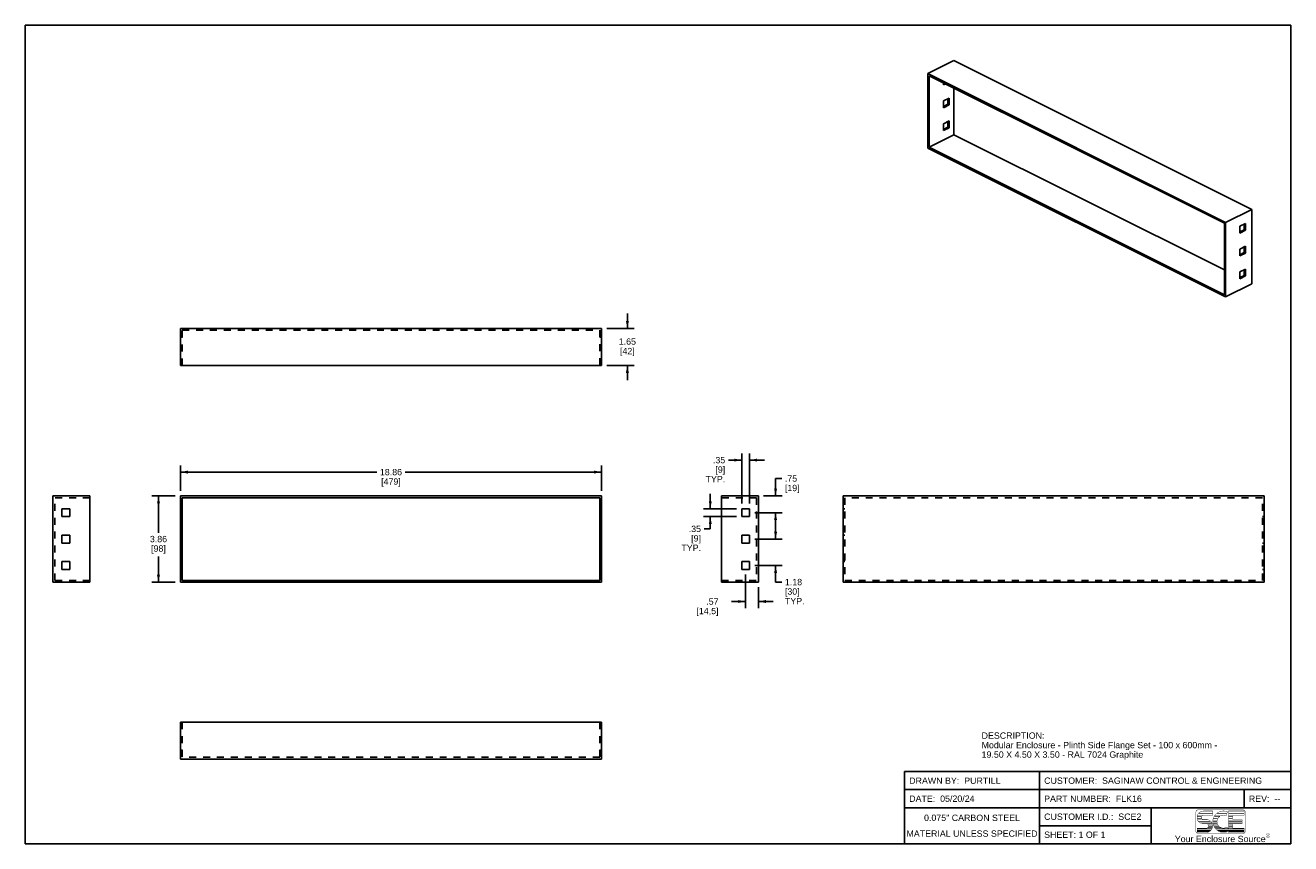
# Model space of a CAD drawing. Header units: inches. Extents: x 0 to 56.7, y 0 to 36.7.
import ezdxf

# ---------------------------------------------------------------- set-up
doc = ezdxf.new("R2010")
doc.units = ezdxf.units.IN
doc.header["$LTSCALE"] = 3.116667
doc.header["$MEASUREMENT"] = 0
doc.linetypes.add('HIDDEN', pattern=[0.2, 0.1, -0.1])
doc.layers.get('0').update_dxf_attribs({"linetype": 'CONTINUOUS'})
doc.layers.add('DEFAULT_2', color=8, linetype='HIDDEN')
doc.styles.get("Standard").update_dxf_attribs({"font": 'arial.ttf'})
doc.styles.add('TEXTSTYLE_2', font='arial.ttf')
doc.dimstyles.new('DIMSTYLE_1', dxfattribs={"dimtxt": 0.283333, "dimasz": 0.333333, "dimexe": 0.09, "dimexo": 0.07, "dimgap": 0.0425, "dimtad": 0, "dimtih": 1, "dimtoh": 1, "dimzin": 4, "dimdsep": 46, "dimtxsty": 'Standard', "dimblk": '_FILLED', "dimblk1": '_FILLED', "dimblk2": '_FILLED', "dimcen": 0.09, "dimadec": 3, "dimazin": 1, "dimtfac": 1, "dimtdec": 3, "dimtofl": 0, "dimtmove": 0, "dimatfit": 3, "dimldrblk": '_FILLED', "dimfxl": 0, "dimtolj": 1, "dimtzin": 4, "dimarcsym": 0})

# ---------------------------------------------------------------- blocks, each defined once
blk = doc.blocks.new('_FILLED')
at = {"color": 0, "linetype": 'ByBlock'}
blk.add_solid([(0, 0), (-1, 0.2), (-1, -0.2)], dxfattribs=at)
blk = doc.blocks.new('*D1')
at = {"color": 2, "linetype": 'Continuous'}
for p, q in [((6.712, 15.578), (5.664, 15.578)), ((5.964, 15.578), (5.964, 13.933)), ((5.964, 11.72), (5.964, 12.862)), ((6.712, 11.72), (5.664, 11.72))]:
    blk.add_line(p, q, dxfattribs=at)
at = {"color": 2, "linetype": 'Continuous', "xscale": 0.3333333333, "yscale": 0.3333333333, "zscale": 0.3333333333}
for p, rotation in [((5.964, 15.578), 90), ((5.964, 11.72), 270)]:
    blk.add_blockref('_FILLED', p, dxfattribs=dict(at, rotation=rotation))
at = {"color": 2, "linetype": 'Continuous', "insert": (5.964, 13.791), "char_height": 0.2833, "width": 0.76995, "attachment_point": 2, "line_spacing_factor": 0.9}
blk.add_mtext('3.86\\P[98]', dxfattribs=at)
blk = doc.blocks.new('*D2')
at = {"color": 2, "linetype": 'Continuous'}
for p, q in [((6.946, 15.812), (6.946, 16.949)), ((6.946, 16.649), (15.738, 16.649)), ((25.804, 16.649), (17.011, 16.649)), ((25.804, 15.812), (25.804, 16.949))]:
    blk.add_line(p, q, dxfattribs=at)
at = {"color": 2, "linetype": 'Continuous', "xscale": 0.3333333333, "yscale": 0.3333333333, "zscale": 0.3333333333, "rotation": 180}
blk.add_blockref('_FILLED', (6.946, 16.649), dxfattribs=at)
at = {"color": 2, "linetype": 'Continuous', "xscale": 0.3333333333, "yscale": 0.3333333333, "zscale": 0.3333333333}
blk.add_blockref('_FILLED', (25.804, 16.649), dxfattribs=at)
at = {"color": 2, "linetype": 'Continuous', "insert": (16.375, 16.791), "char_height": 0.2833, "width": 0.99009, "attachment_point": 2, "line_spacing_factor": 0.9}
blk.add_mtext('18.86\\P[479]', dxfattribs=at)
blk = doc.blocks.new('*D3')
at = {"color": 2, "linetype": 'Continuous'}
for p, q in [((26.962, 23.083), (26.962, 23.749)), ((26.037, 23.083), (27.262, 23.083)), ((26.037, 21.429), (27.262, 21.429)), ((26.962, 21.429), (26.962, 20.763))]:
    blk.add_line(p, q, dxfattribs=at)
at = {"color": 2, "linetype": 'Continuous', "xscale": 0.3333333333, "yscale": 0.3333333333, "zscale": 0.3333333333}
for p, rotation in [((26.962, 23.083), 270), ((26.962, 21.429), 90)]:
    blk.add_blockref('_FILLED', p, dxfattribs=dict(at, rotation=rotation))
at = {"color": 2, "linetype": 'Continuous', "insert": (26.962, 22.639), "char_height": 0.2833, "width": 0.76995, "attachment_point": 2, "line_spacing_factor": 0.9}
blk.add_mtext('1.65\\P[42]', dxfattribs=at)
blk = doc.blocks.new('*D4')
at = {"color": 2, "linetype": 'Continuous'}
for p, q in [((32.082, 17.187), (31.485, 17.187)), ((32.082, 15.241), (32.082, 17.487)), ((32.436, 15.241), (32.436, 17.487)), ((32.436, 17.187), (33.103, 17.187))]:
    blk.add_line(p, q, dxfattribs=at)
at = {"color": 2, "linetype": 'Continuous', "xscale": 0.3333333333, "yscale": 0.3333333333, "zscale": 0.3333333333}
blk.add_blockref('_FILLED', (32.082, 17.187), dxfattribs=at)
at = {"color": 2, "linetype": 'Continuous', "xscale": 0.3333333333, "yscale": 0.3333333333, "zscale": 0.3333333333, "rotation": 180}
blk.add_blockref('_FILLED', (32.436, 17.187), dxfattribs=at)
at = {"color": 2, "linetype": 'Continuous', "insert": (31.343, 17.328), "char_height": 0.2833, "width": 0.87739, "attachment_point": 3, "line_spacing_factor": 0.9}
blk.add_mtext('.35\\P[9]\\PTYP.', dxfattribs=at)
blk = doc.blocks.new('*D5')
at = {"color": 2, "linetype": 'Continuous'}
for p, q in [((30.675, 15.008), (30.675, 15.674)), ((31.849, 15.008), (30.375, 15.008)), ((31.849, 14.653), (30.375, 14.653)), ((30.675, 14.653), (30.675, 14.105)), ((30.675, 14.105), (30.4, 14.105))]:
    blk.add_line(p, q, dxfattribs=at)
at = {"color": 2, "linetype": 'Continuous', "xscale": 0.3333333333, "yscale": 0.3333333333, "zscale": 0.3333333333}
for p, rotation in [((30.675, 15.008), 270), ((30.675, 14.653), 90)]:
    blk.add_blockref('_FILLED', p, dxfattribs=dict(at, rotation=rotation))
at = {"color": 2, "linetype": 'Continuous', "insert": (30.259, 14.246), "char_height": 0.2833, "width": 0.87739, "attachment_point": 3, "line_spacing_factor": 0.9}
blk.add_mtext('.35\\P[9]\\PTYP.', dxfattribs=at)
blk = doc.blocks.new('*D6')
at = {"color": 2, "linetype": 'Continuous'}
for p, q in [((33.598, 15.578), (33.598, 16.362)), ((33.598, 16.362), (33.873, 16.362)), ((33.063, 15.578), (33.898, 15.578)), ((32.67, 14.83), (33.898, 14.83)), ((33.598, 14.83), (33.598, 14.164))]:
    blk.add_line(p, q, dxfattribs=at)
at = {"color": 2, "linetype": 'Continuous', "xscale": 0.3333333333, "yscale": 0.3333333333, "zscale": 0.3333333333}
for p, rotation in [((33.598, 15.578), 270), ((33.598, 14.83), 90)]:
    blk.add_blockref('_FILLED', p, dxfattribs=dict(at, rotation=rotation))
at = {"color": 2, "linetype": 'Continuous', "insert": (34.015, 16.503), "char_height": 0.2833, "width": 0.65936, "attachment_point": 1, "line_spacing_factor": 0.9}
blk.add_mtext('.75\\P[19]', dxfattribs=at)
blk = doc.blocks.new('*D7')
at = {"color": 2, "linetype": 'Continuous'}
for p, q in [((33.6, 13.649), (33.6, 14.316)), ((32.67, 13.649), (33.9, 13.649)), ((32.67, 12.468), (33.9, 12.468)), ((33.6, 12.468), (33.6, 11.723)), ((33.6, 11.723), (33.875, 11.723))]:
    blk.add_line(p, q, dxfattribs=at)
at = {"color": 2, "linetype": 'Continuous', "xscale": 0.3333333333, "yscale": 0.3333333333, "zscale": 0.3333333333}
for p, rotation in [((33.6, 13.649), 270), ((33.6, 12.468), 90)]:
    blk.add_blockref('_FILLED', p, dxfattribs=dict(at, rotation=rotation))
at = {"color": 2, "linetype": 'Continuous', "insert": (34.017, 11.865), "char_height": 0.2833, "width": 0.87739, "attachment_point": 1, "line_spacing_factor": 0.9}
blk.add_mtext('1.18\\P[30]\\PTYP.', dxfattribs=at)
blk = doc.blocks.new('*D8')
at = {"color": 2, "linetype": 'Continuous'}
for p, q in [((32.259, 12.058), (32.259, 10.551)), ((32.83, 11.487), (32.83, 10.551)), ((32.259, 10.851), (31.625, 10.851)), ((32.83, 10.851), (33.497, 10.851))]:
    blk.add_line(p, q, dxfattribs=at)
at = {"color": 2, "linetype": 'Continuous', "xscale": 0.3333333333, "yscale": 0.3333333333, "zscale": 0.3333333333}
blk.add_blockref('_FILLED', (32.259, 10.851), dxfattribs=at)
at = {"color": 2, "linetype": 'Continuous', "xscale": 0.3333333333, "yscale": 0.3333333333, "zscale": 0.3333333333, "rotation": 180}
blk.add_blockref('_FILLED', (32.83, 10.851), dxfattribs=at)
at = {"color": 2, "linetype": 'Continuous', "insert": (31.044, 10.992), "char_height": 0.2833, "width": 0.98903, "attachment_point": 3, "line_spacing_factor": 0.9}
blk.add_mtext('.57\\P[14,5]', dxfattribs=at)

msp = doc.modelspace()

# ---------------------------------------------------------------- linework, layer by layer
at = {"color": 7, "linetype": 'Continuous'}
for p, q in [((0, 0), (0, 36.667)), ((0, 36.667), (56.667, 36.667)), ((56.667, 0), (56.667, 36.667)), ((40.419, 34.504), (41.588, 35.089)), ((41.588, 35.089), (54.923, 28.421)), ((40.419, 34.504), (40.419, 31.163)), ((53.754, 27.837), (40.419, 34.504)), ((40.474, 34.408), (40.474, 31.203)), ((53.698, 27.796), (40.474, 34.408)), ((41.115, 33.995), (41.115, 34.088)), ((41.152, 34.07), (41.115, 34.051)), ((41.207, 34.042), (41.115, 33.995)), ((41.588, 31.76), (41.588, 33.851)), ((41.115, 33.279), (41.365, 33.405)), ((41.115, 32.972), (41.115, 33.279)), ((41.31, 33.126), (41.115, 33.028)), ((41.365, 33.098), (41.115, 32.972)), ((41.31, 33.377), (41.31, 33.126)), ((41.31, 33.126), (41.365, 33.098)), ((41.365, 33.405), (41.365, 33.098)), ((41.115, 32.256), (41.365, 32.382)), ((41.31, 32.354), (41.31, 32.103)), ((41.365, 32.382), (41.365, 32.075)), ((40.474, 31.203), (41.588, 31.76)), ((41.115, 31.95), (41.115, 32.256)), ((41.31, 32.103), (41.115, 32.005)), ((41.365, 32.075), (41.115, 31.95)), ((41.31, 32.103), (41.365, 32.075)), ((53.698, 25.705), (41.588, 31.76)), ((40.474, 31.203), (53.698, 24.592)), ((40.419, 31.163), (53.754, 24.495)), ((54.923, 28.421), (53.754, 27.837)), ((54.923, 28.421), (54.923, 25.08)), ((53.698, 24.592), (53.698, 27.796)), ((53.754, 24.495), (53.754, 27.837)), ((54.644, 27.788), (54.394, 27.663)), ((54.644, 27.481), (54.644, 27.788)), ((54.394, 27.663), (54.394, 27.356)), ((54.394, 27.411), (54.589, 27.509)), ((54.394, 27.356), (54.644, 27.481)), ((54.589, 27.509), (54.589, 27.76)), ((54.589, 27.509), (54.644, 27.481)), ((54.644, 26.765), (54.394, 26.64)), ((54.394, 26.64), (54.394, 26.333)), ((54.589, 26.486), (54.589, 26.737)), ((54.644, 26.458), (54.644, 26.765)), ((54.394, 26.389), (54.589, 26.486)), ((54.394, 26.333), (54.644, 26.458)), ((54.589, 26.486), (54.644, 26.458)), ((54.644, 25.742), (54.394, 25.617)), ((54.394, 25.617), (54.394, 25.31)), ((54.589, 25.463), (54.589, 25.714)), ((54.644, 25.435), (54.644, 25.742)), ((54.923, 25.08), (53.754, 24.495)), ((54.394, 25.366), (54.589, 25.463)), ((54.394, 25.31), (54.644, 25.435)), ((54.589, 25.463), (54.644, 25.435)), ((6.946, 21.429), (6.946, 23.083)), ((6.946, 23.083), (25.804, 23.083)), ((25.804, 23.083), (25.804, 21.429)), ((25.804, 21.429), (6.946, 21.429)), ((1.24, 11.72), (1.24, 15.578)), ((2.894, 15.578), (1.24, 15.578)), ((2.894, 15.578), (2.894, 11.72)), ((6.946, 15.578), (6.946, 11.72)), ((25.804, 15.578), (6.946, 15.578)), ((7.024, 15.5), (7.024, 11.799)), ((25.725, 15.5), (7.024, 15.5)), ((25.725, 11.799), (25.725, 15.5)), ((25.804, 11.72), (25.804, 15.578)), ((31.176, 11.72), (31.176, 15.578)), ((32.83, 15.578), (31.176, 15.578)), ((32.83, 15.578), (32.83, 11.72)), ((36.619, 15.578), (36.619, 11.72)), ((55.478, 15.578), (36.619, 15.578)), ((55.478, 11.72), (55.478, 15.578)), ((1.634, 15.008), (1.634, 14.653)), ((1.988, 15.008), (1.634, 15.008)), ((1.988, 14.653), (1.988, 15.008)), ((32.082, 15.008), (32.082, 14.653)), ((32.436, 15.008), (32.082, 15.008)), ((32.436, 14.653), (32.436, 15.008)), ((1.634, 14.653), (1.988, 14.653)), ((32.082, 14.653), (32.436, 14.653)), ((1.634, 13.826), (1.634, 13.472)), ((1.988, 13.826), (1.634, 13.826)), ((1.988, 13.472), (1.988, 13.826)), ((32.082, 13.826), (32.082, 13.472)), ((32.436, 13.826), (32.082, 13.826)), ((32.436, 13.472), (32.436, 13.826)), ((1.634, 13.472), (1.988, 13.472)), ((32.082, 13.472), (32.436, 13.472)), ((1.988, 12.645), (1.634, 12.645)), ((1.634, 12.645), (1.634, 12.291)), ((1.988, 12.291), (1.988, 12.645)), ((32.436, 12.645), (32.082, 12.645)), ((32.082, 12.645), (32.082, 12.291)), ((32.436, 12.291), (32.436, 12.645)), ((1.634, 12.291), (1.988, 12.291)), ((32.082, 12.291), (32.436, 12.291)), ((1.24, 11.72), (2.894, 11.72)), ((6.946, 11.72), (25.804, 11.72)), ((7.024, 11.799), (25.725, 11.799)), ((32.83, 11.72), (31.176, 11.72)), ((36.619, 11.72), (55.478, 11.72)), ((6.946, 3.793), (6.946, 5.446)), ((6.946, 5.446), (25.804, 5.446)), ((25.804, 3.793), (25.804, 5.446)), ((25.804, 3.793), (6.946, 3.793)), ((0, 0), (56.667, 0))]:
    msp.add_line(p, q, dxfattribs=at)
at = {"color": 2, "linetype": 'Continuous'}
for p, q in [((56.667, 3.228), (39.375, 3.228)), ((39.375, 0), (39.375, 3.228)), ((45.417, 0), (45.417, 3.228)), ((56.667, 0), (56.667, 3.228)), ((56.667, 2.421), (39.375, 2.421)), ((54.583, 1.614), (54.583, 2.421)), ((56.667, 1.614), (39.375, 1.614)), ((50.417, 0), (50.417, 1.614)), ((50.417, 0.807), (45.417, 0.807)), ((56.667, 0), (39.375, 0))]:
    msp.add_line(p, q, dxfattribs=at)
at = {"color": 2, "linetype": 'Continuous', "const_width": 0.0167}
for points in [[(52.52, 1.514, 0.414214), (52.424, 1.418)], [(52.476, 1.226, 0.081879), (52.476, 1.132)], [(52.524, 1.344, 0.090232), (52.481, 1.25)], [(52.677, 1.226, 0.260579), (52.676, 1.132)], [(52.76, 1.274, 0.185008), (52.696, 1.25)], [(53.24, 1.226, 0.053498), (53.199, 1.132)], [(53.336, 1.344, 0.064617), (53.255, 1.25)], [(53.847, 1.427, 0.272068), (53.364, 1.367)], [(53.497, 1.226, 0.113329), (53.408, 1.132)], [(53.771, 1.251, 0.209114), (53.54, 1.25)], [(54.632, 1.418, 0.415492), (54.536, 1.514)], [(52.481, 1.109, 0.089982), (52.523, 1.015)], [(52.536, 0.998, 0.170113), (52.697, 0.897)], [(52.694, 1.109, 0.191374), (52.76, 1.082)], [(53.074, 1.015, 0.176612), (52.888, 1.082)], [(52.888, 0.698, 0.298217), (52.976, 0.756)], [(52.983, 0.78, 0.287832), (52.943, 0.874)], [(53.047, 0.554, 0.048835), (53.091, 0.589)], [(53.157, 0.897, 0.105227), (53.092, 0.998)], [(53.112, 0.613, 0.049588), (53.143, 0.661)], [(53.155, 0.685, 0.064466), (53.174, 0.756)], [(53.176, 0.78, 0.082419), (53.165, 0.874)], [(53.176, 0.998, 0.05272), (53.185, 0.897)], [(53.192, 1.109, 0.049539), (53.177, 1.015)], [(53.19, 0.874, 0.051924), (53.223, 0.78)], [(53.235, 0.756, 0.044869), (53.283, 0.685)], [(53.304, 0.661, 0.03633), (53.355, 0.613)], [(53.369, 0.998, 0.088858), (53.382, 0.897)], [(53.395, 1.109, 0.084961), (53.37, 1.015)], [(53.387, 0.589, 0.036892), (53.448, 0.554)], [(53.391, 0.874, 0.099618), (53.456, 0.78)], [(53.484, 0.756, 0.32483), (53.822, 0.751)], [(53.865, 0.554, 0.009234), (53.881, 0.562)], [(52.424, 0.554, 0.414214), (52.52, 0.458)], [(52.888, 0.506, 0.102726), (53.003, 0.53)], [(53.507, 0.53, 0.196308), (53.806, 0.53)], [(54.536, 0.458, 0.414214), (54.632, 0.554)]]:
    msp.add_lwpolyline(points, format="xyb", dxfattribs=at)
for points in [[(52.424, 0.554), (52.424, 1.418)], [(52.676, 1.132), (52.476, 1.132)], [(52.476, 1.226), (52.677, 1.226)], [(52.696, 1.25), (52.481, 1.25)], [(52.52, 1.514), (54.536, 1.514)], [(52.524, 1.344), (53.176, 1.344)], [(53.176, 1.367), (52.543, 1.367)], [(52.64, 1.44), (52.543, 1.367)], [(52.543, 1.367), (52.641, 1.44)], [(52.641, 1.44), (52.757, 1.465)], [(52.757, 1.465), (52.64, 1.44)], [(52.76, 1.466), (53.176, 1.466)], [(53.176, 1.274), (52.76, 1.274)], [(53.176, 1.466), (53.176, 1.367)], [(53.176, 1.344), (53.176, 1.274)], [(53.408, 1.132), (53.199, 1.132)], [(53.24, 1.226), (53.497, 1.226)], [(53.54, 1.25), (53.255, 1.25)], [(53.336, 1.344), (53.811, 1.344)], [(53.821, 1.367), (53.364, 1.367)], [(53.771, 1.251), (53.811, 1.344)], [(53.821, 1.367), (53.847, 1.427)], [(53.881, 1.466), (54.584, 1.466)], [(53.881, 1.367), (53.881, 1.466)], [(54.584, 1.367), (53.881, 1.367)], [(53.881, 1.344), (54.584, 1.344)], [(53.881, 1.25), (53.881, 1.344)], [(54.073, 1.25), (53.881, 1.25)], [(53.881, 1.226), (54.073, 1.226)], [(53.881, 1.132), (53.881, 1.226)], [(54.073, 1.132), (53.881, 1.132)], [(54.584, 1.274), (54.073, 1.274)], [(54.073, 1.274), (54.073, 1.25)], [(54.073, 1.226), (54.073, 1.132)], [(54.584, 1.466), (54.584, 1.367)], [(54.584, 1.344), (54.584, 1.274)], [(54.632, 1.419), (54.632, 0.554)], [(52.472, 0.698), (52.888, 0.698)], [(52.472, 0.685), (52.472, 0.698)], [(53.155, 0.685), (52.472, 0.685)], [(52.472, 0.661), (53.143, 0.661)], [(52.472, 0.613), (52.472, 0.661)], [(52.473, 0.639), (53.132, 0.639)], [(52.472, 0.613), (53.112, 0.613)], [(52.472, 0.589), (53.091, 0.589)], [(52.472, 0.554), (52.472, 0.589)], [(52.473, 0.572), (53.073, 0.572)], [(52.481, 1.109), (52.694, 1.109)], [(52.494, 1.063), (52.985, 1.063)], [(53.074, 1.015), (52.523, 1.015)], [(52.536, 0.998), (53.092, 0.998)], [(52.603, 0.941), (53.135, 0.941)], [(53.157, 0.897), (52.697, 0.897)], [(52.76, 1.082), (52.889, 1.083)], [(52.943, 0.874), (53.165, 0.874)], [(53.167, 0.719), (52.948, 0.719)], [(53.172, 0.831), (52.974, 0.831)], [(52.976, 0.756), (53.174, 0.756)], [(52.983, 0.78), (53.176, 0.78)], [(53.176, 0.998), (53.369, 0.998)], [(53.37, 1.015), (53.177, 1.015)], [(53.179, 1.057), (53.375, 1.057)], [(53.179, 0.941), (53.372, 0.941)], [(53.382, 0.897), (53.185, 0.897)], [(53.19, 0.874), (53.391, 0.874)], [(53.192, 1.109), (53.395, 1.109)], [(53.202, 0.832), (53.416, 0.832)], [(53.223, 0.78), (53.456, 0.78)], [(53.235, 0.756), (53.484, 0.756)], [(53.257, 0.719), (53.546, 0.719)], [(53.869, 0.685), (53.283, 0.685)], [(53.304, 0.661), (54.584, 0.661)], [(53.338, 0.633), (54.577, 0.633)], [(53.355, 0.613), (54.584, 0.613)], [(53.387, 0.589), (54.584, 0.589)], [(53.43, 0.572), (54.585, 0.572)], [(53.822, 0.751), (53.869, 0.685)], [(53.881, 1.109), (54.073, 1.109)], [(53.881, 1.015), (53.881, 1.109)], [(53.881, 1.057), (54.487, 1.057)], [(54.488, 1.015), (53.881, 1.015)], [(53.881, 0.998), (54.488, 0.998)], [(53.881, 0.897), (53.881, 0.998)], [(53.881, 0.947), (54.487, 0.947)], [(54.488, 0.897), (53.881, 0.897)], [(53.881, 0.874), (54.073, 0.874)], [(53.881, 0.78), (53.881, 0.874)], [(53.881, 0.826), (54.071, 0.826)], [(53.881, 0.78), (54.073, 0.78)], [(53.881, 0.756), (54.073, 0.756)], [(53.881, 0.685), (53.881, 0.756)], [(53.881, 0.722), (54.074, 0.722)], [(54.584, 0.685), (53.881, 0.685)], [(53.881, 0.554), (53.881, 0.562)], [(54.073, 1.109), (54.073, 1.082)], [(54.073, 1.082), (54.488, 1.082)], [(54.073, 0.874), (54.073, 0.78)], [(54.073, 0.756), (54.073, 0.698)], [(54.073, 0.698), (54.584, 0.698)], [(54.488, 1.082), (54.488, 1.015)], [(54.488, 0.998), (54.488, 0.897)], [(54.584, 0.698), (54.584, 0.685)], [(54.584, 0.661), (54.584, 0.613)], [(54.584, 0.589), (54.584, 0.554)], [(53.047, 0.554), (52.472, 0.554)], [(52.472, 0.53), (53.003, 0.53)], [(52.472, 0.506), (52.472, 0.53)], [(52.472, 0.506), (52.888, 0.506)], [(54.536, 0.458), (52.52, 0.458)], [(53.865, 0.554), (53.448, 0.554)], [(53.507, 0.53), (53.806, 0.53)], [(54.584, 0.554), (53.881, 0.554)], [(53.881, 0.53), (54.584, 0.53)], [(53.881, 0.506), (53.881, 0.53)], [(54.584, 0.506), (53.881, 0.506)], [(54.584, 0.53), (54.584, 0.506)]]:
    msp.add_lwpolyline(points, dxfattribs=at)
at = {"color": 2, "linetype": 'Continuous', "const_width": 0.0117}
msp.add_lwpolyline([(55.56, 0.363, 1), (55.741, 0.363, 1)], format="xyb", close=True, dxfattribs=at)
at = {"layer": 'DEFAULT_2', "color": 8, "linetype": 'HIDDEN'}
for p, q in [((7.024, 22.689), (6.946, 22.689)), ((7.024, 21.429), (7.024, 23.004)), ((7.024, 23.004), (25.725, 23.004)), ((25.725, 23.004), (25.725, 21.429)), ((25.804, 22.689), (25.725, 22.689)), ((7.024, 22.335), (6.946, 22.335)), ((25.725, 22.335), (25.804, 22.335)), ((1.319, 11.799), (1.319, 15.5)), ((2.894, 15.5), (1.319, 15.5)), ((32.751, 15.5), (31.176, 15.5)), ((32.751, 15.5), (32.751, 11.799)), ((36.698, 15.5), (36.698, 11.799)), ((55.399, 15.5), (36.698, 15.5)), ((55.399, 11.799), (55.399, 15.5)), ((36.619, 15.008), (36.698, 15.008)), ((55.399, 15.008), (55.478, 15.008)), ((36.698, 14.653), (36.619, 14.653)), ((55.478, 14.653), (55.399, 14.653)), ((36.619, 13.826), (36.698, 13.826)), ((55.399, 13.826), (55.478, 13.826)), ((36.698, 13.472), (36.619, 13.472)), ((55.478, 13.472), (55.399, 13.472)), ((36.619, 12.645), (36.698, 12.645)), ((55.399, 12.645), (55.478, 12.645)), ((36.698, 12.291), (36.619, 12.291)), ((55.478, 12.291), (55.399, 12.291)), ((2.894, 11.799), (1.319, 11.799)), ((31.176, 11.799), (32.751, 11.799)), ((36.698, 11.799), (55.399, 11.799)), ((7.024, 5.446), (7.024, 3.871)), ((25.725, 5.446), (25.725, 3.871)), ((7.024, 4.541), (6.946, 4.541)), ((25.725, 4.541), (25.804, 4.541)), ((6.946, 4.186), (7.024, 4.186)), ((25.725, 4.186), (25.804, 4.186)), ((25.725, 3.871), (7.024, 3.871))]:
    msp.add_line(p, q, dxfattribs=at)

# ---------------------------------------------------------------- texts
at = {"color": 2, "linetype": 'Continuous'}
for s, insert, char_height, width, attachment_point, line_spacing_factor in [('DESCRIPTION:\\PModular Enclosure - Plinth Side Flange Set - 100 x 600mm - \\P19.50 X 4.50 X 3.50 - RAL 7024 Graphite', (42.825, 4.985), 0.28333, 10.65397, 1, 0.9), ('DRAWN BY:  PURTILL', (39.583, 2.966), 0.28333, 4.08253, 1, 0.9), ('CUSTOMER:  SAGINAW CONTROL & ENGINEERING', (45.625, 2.966), 0.28333, 9.74498, 1, 0.9), ('DATE:  05/20/24', (39.583, 2.159), 0.28333, 2.92181, 1, 0.9), ('PART NUMBER:  FLK16', (45.625, 2.159), 0.28333, 4.36797, 1, 0.9), ('REV:  --', (54.792, 2.159), 0.2833, 1.40403, 1, 0.9), ('0.075" CARBON STEEL\\PMATERIAL UNLESS SPECIFIED', (42.396, 1.303), 0.28333, 5.85942, 2, 1.5), ('CUSTOMER I.D.:  SCE2', (45.625, 1.352), 0.28333, 4.3448, 1, 0.9), ('SHEET: 1 OF 1', (45.625, 0.545), 0.28333, 2.7438, 1, 0.9)]:
    msp.add_mtext(s, dxfattribs=dict(at, insert=insert, char_height=char_height, width=width, attachment_point=attachment_point, line_spacing_factor=line_spacing_factor))
at = {"color": 2, "linetype": 'Continuous', "attachment_point": 2, "line_spacing_factor": 0.9, "style": 'TEXTSTYLE_2'}
for s, insert, char_height, width in [('Your Enclosure Source', (53.511, 0.355), 0.28333, 4.06673), ('R', (55.652, 0.412), 0.1, 0.10074)]:
    msp.add_mtext(s, dxfattribs=dict(at, insert=insert, char_height=char_height, width=width))

# ---------------------------------------------------------------- dimensions: what is measured, and where the dimension line sits
at = {"color": 2, "linetype": 'Continuous'}
for base, p1, p2, angle, text, picture, middle in [((26.962, 21.429), (25.967, 23.083), (25.967, 21.429), 270, '<>\\P[]', '*D3', (26.962, 22.285)), ((33.598, 14.83), (32.993, 15.578), (32.6, 14.83), 270, '<>\\P[]', '*D6', (34.344, 16.149)), ((5.964, 11.72), (6.782, 15.578), (6.782, 11.72), 270, '<>\\P[]', '*D1', (5.964, 13.437)), ((30.6752, 14.6532), (31.9187, 15.0076), (31.9187, 14.6532), 270, '<>\\PTYP.\\P[]', '*D5', (29.8198, 13.6401)), ((33.6, 12.468), (32.6, 13.649), (32.6, 12.468), 270, '<>\\PTYP.\\P[]', '*D7', (34.456, 11.259)), ((32.259, 10.851), (32.83, 11.557), (32.259, 12.128), 180, '<>\\P[]', '*D8', (30.988, 10.638))]:
    dim = msp.add_linear_dim(base=base, p1=p1, p2=p2, angle=angle, text=text, dimstyle='DIMSTYLE_1', dxfattribs=at)
    dim.commit()
    dim.dimension.update_dxf_attribs({"geometry": picture, "text_midpoint": middle, "dimtype": 160})
for base, p1, p2, text, picture, middle in [((32.436, 17.187), (32.082, 15.171), (32.436, 15.171), '<>\\PTYP.\\P[]', '*D4', (30.904, 16.722)), ((25.804, 16.649), (6.946, 15.742), (25.804, 15.742), '<>\\P[]', '*D2', (16.375, 16.437))]:
    dim = msp.add_linear_dim(base=base, p1=p1, p2=p2, text=text, dimstyle='DIMSTYLE_1', dxfattribs=at)
    dim.commit()
    dim.dimension.update_dxf_attribs({"geometry": picture, "text_midpoint": middle, "dimtype": 160})

doc.saveas('drawing.dxf')
